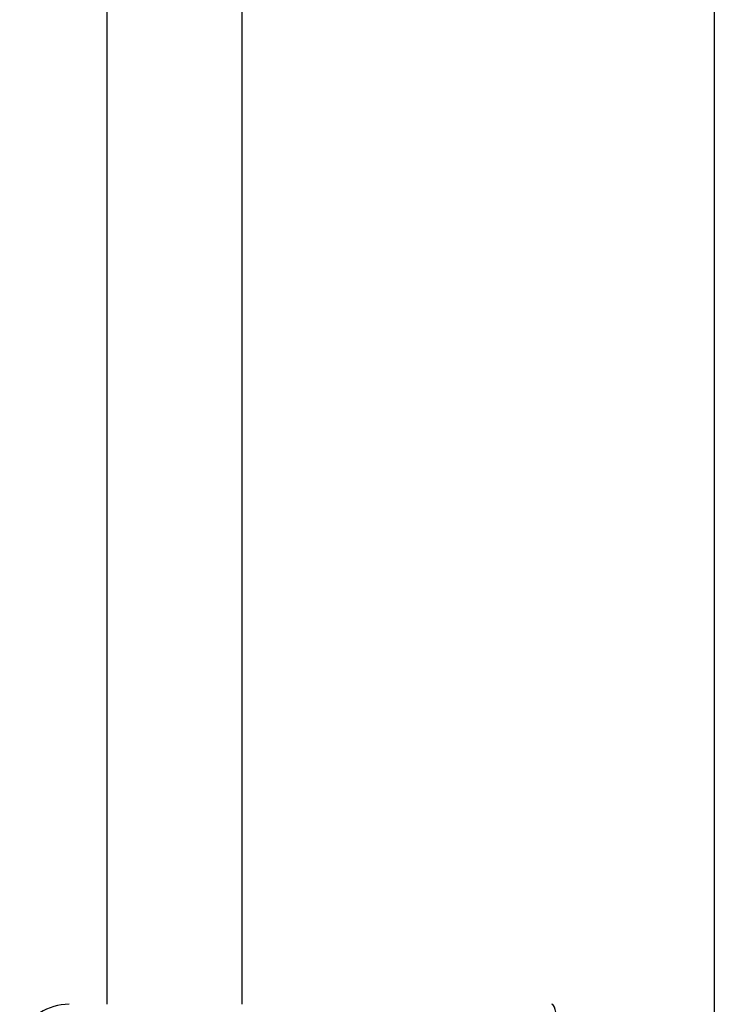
# Model space of a CAD drawing. Header units: inches. Extents: x 1.5 to 31.5, y 2.1 to 17.
# Tile 26 of 34: x 18.7 to 19.5, y 10.1 to 11.1. Entities that reach past the tile are written whole.
import ezdxf

# ---------------------------------------------------------------- set-up
doc = ezdxf.new("R2010")
doc.units = ezdxf.units.IN
doc.header["$MEASUREMENT"] = 0
doc.layers.add('Visible Edges(ANSI)', color=7, linetype='Continuous', lineweight=25)
doc.layers.add('Visible Tangent Edges(ANSI)', color=7, linetype='Continuous', lineweight=25)

msp = doc.modelspace()

# ---------------------------------------------------------------- linework, layer by layer
at = {"layer": 'Visible Edges(ANSI)'}
for p, q in [((18.8225, 13.279), (18.8225, 10.05)), ((19.4785, 13.279), (19.4785, 5.571))]:
    msp.add_line(p, q, dxfattribs=at)
msp.add_arc((18.7818, 9.991), 0.0591, 90, 154.8563, dxfattribs=at)
at = {"layer": 'Visible Tangent Edges(ANSI)'}
msp.add_line((18.9685, 10.05), (18.9685, 13.279), dxfattribs=at)
msp.add_ellipse((19.3032, 9.925), major_axis=(0, 0.125), ratio=0.094293, start_param=5.103958, end_param=6.283185, dxfattribs=at)

doc.saveas('drawing.dxf')
